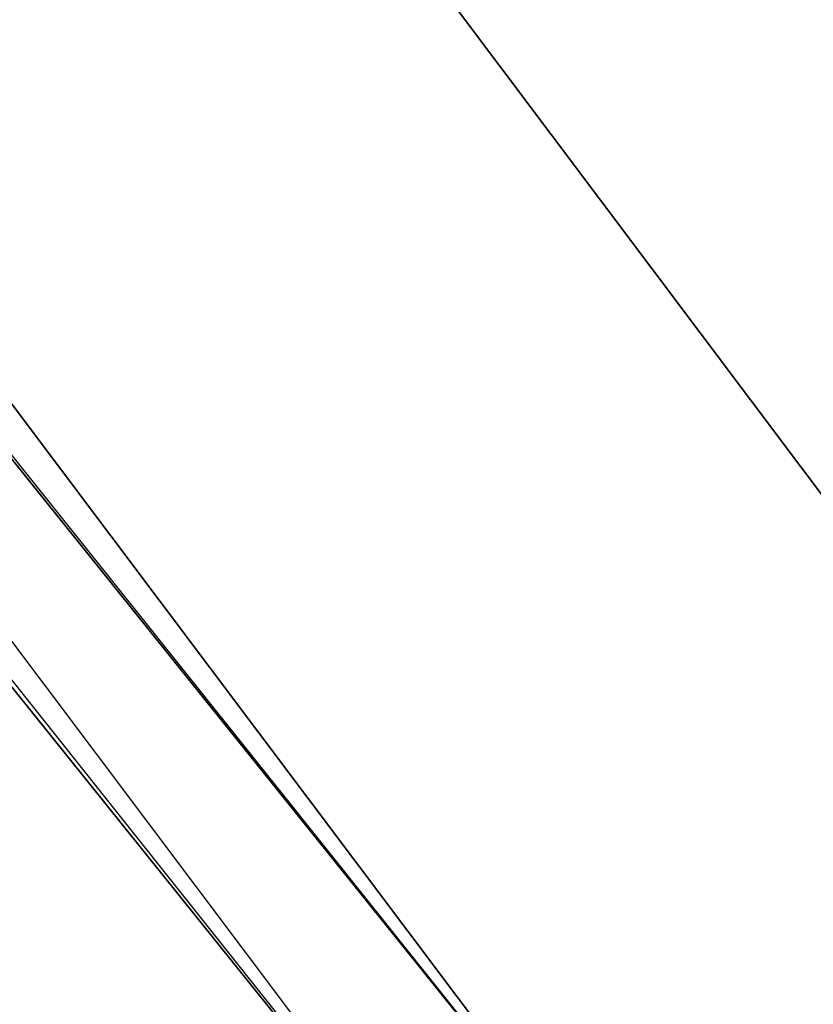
# Model space of a CAD drawing. Header units: millimetres. Extents: x -4 to 636, y -4 to 636.
# Tile 158 of 256: x 72.67 to 78.23, y 106.15 to 113.05. Entities that reach past the tile are written whole.
import ezdxf

# ---------------------------------------------------------------- set-up
doc = ezdxf.new("R2010")
doc.units = ezdxf.units.MM
doc.header["$LTSCALE"] = 25.4
doc.layers.get('0').update_dxf_attribs({"true_color": 0xff5454})

# ---------------------------------------------------------------- blocks, each defined once
blk = doc.blocks.new('AGNES-ROUND-LED-8210-8206-8188-8185.STL')
at = {"color": 7, "true_color": 0xffffff}
mesh = blk.add_polyface(dxfattribs=at)
corners = [(51.54660415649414, 148.7299957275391, 1.993757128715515), (81.784423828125, 108.4907684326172, 0.08899755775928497), (81.784423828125, 108.4907684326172, 1.993757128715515), (51.54660415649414, 148.7299957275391, 0.08899755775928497)]
mesh.append_faces([[corners[k] for k in face] for face in [(0, 1, 2), (1, 0, 3)]], dxfattribs={"vtx0": -1, "color": 7})
mesh = blk.add_polyface(dxfattribs=at)
corners = [(49.80429840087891, 147.6282348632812, -32.91103744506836), (80.24142456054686, 107.123779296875, -33.91103744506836), (80.24142456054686, 107.123779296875, -32.91103744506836), (49.80429840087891, 147.6282348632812, -33.91103744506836)]
mesh.append_faces([[corners[k] for k in face] for face in [(0, 1, 2), (1, 0, 3)]], dxfattribs={"vtx0": -1, "color": 7})
mesh = blk.add_polyface(dxfattribs=at)
corners = [(46.27606201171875, 145.3971099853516, -10.26472568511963), (77.11679077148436, 104.3555908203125, -33.26472473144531), (57.8152847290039, 128.3882141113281, -33.26472473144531)]
mesh.append_faces([[corners[k] for k in face] for face in [(0, 1, 2)]], dxfattribs={"color": 7})
mesh = blk.add_polyface(dxfattribs=at)
corners = [(46.27606201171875, 145.3971099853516, -10.26472568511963), (77.11679077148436, 104.3555908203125, -10.26472568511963), (77.11679077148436, 104.3555908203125, -33.26472473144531)]
mesh.append_faces([[corners[k] for k in face] for face in [(0, 1, 2)]], dxfattribs={"color": 7})
mesh = blk.add_polyface(dxfattribs=at)
corners = [(45.43090057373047, 144.8626556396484, -10.26472568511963), (57.00627136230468, 127.8004379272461, -33.26472473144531), (76.36827087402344, 103.6924591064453, -10.26472568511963)]
mesh.append_faces([[corners[k] for k in face] for face in [(0, 1, 2)]], dxfattribs={"color": 7})
mesh = blk.add_polyface(dxfattribs=at)
corners = [(57.87688446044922, 128.4329528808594, -33.64740753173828), (57.8152847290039, 128.3882141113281, -33.26472473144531), (77.11679077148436, 104.3555908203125, -33.26472473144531)]
mesh.append_faces([[corners[k] for k in face] for face in [(0, 1, 2)]], dxfattribs={"color": 7})
mesh = blk.add_polyface(dxfattribs=at)
corners = [(57.12944412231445, 127.8899154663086, -34.03009414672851), (76.36827087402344, 103.6924591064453, -33.26472473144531), (57.00627136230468, 127.8004379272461, -33.26472473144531)]
mesh.append_faces([[corners[k] for k in face] for face in [(0, 1, 2)]], dxfattribs={"color": 7})
mesh = blk.add_polyface(dxfattribs=at)
corners = [(57.00627136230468, 127.8004379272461, -33.26472473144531), (76.36827087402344, 103.6924591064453, -33.26472473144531), (76.36827087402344, 103.6924591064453, -10.26472568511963)]
mesh.append_faces([[corners[k] for k in face] for face in [(0, 1, 2)]], dxfattribs={"color": 7})
mesh = blk.add_polyface(dxfattribs=at)
corners = [(72.83642578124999, 126.7142028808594, -35.26472473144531), (107.2889862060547, 89.28874206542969, -34.26472473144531), (107.2889862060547, 89.28874206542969, -35.26472473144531), (72.83642578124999, 126.7142028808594, -34.26472473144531)]
mesh.append_faces([[corners[k] for k in face] for face in [(0, 1, 2), (1, 0, 3)]], dxfattribs={"vtx0": -1, "color": 7})

msp = doc.modelspace()

# ---------------------------------------------------------------- block references
at = {"color": 0}
msp.add_blockref('AGNES-ROUND-LED-8210-8206-8188-8185.STL', (0, 0), dxfattribs=at)

doc.saveas('drawing.dxf')
